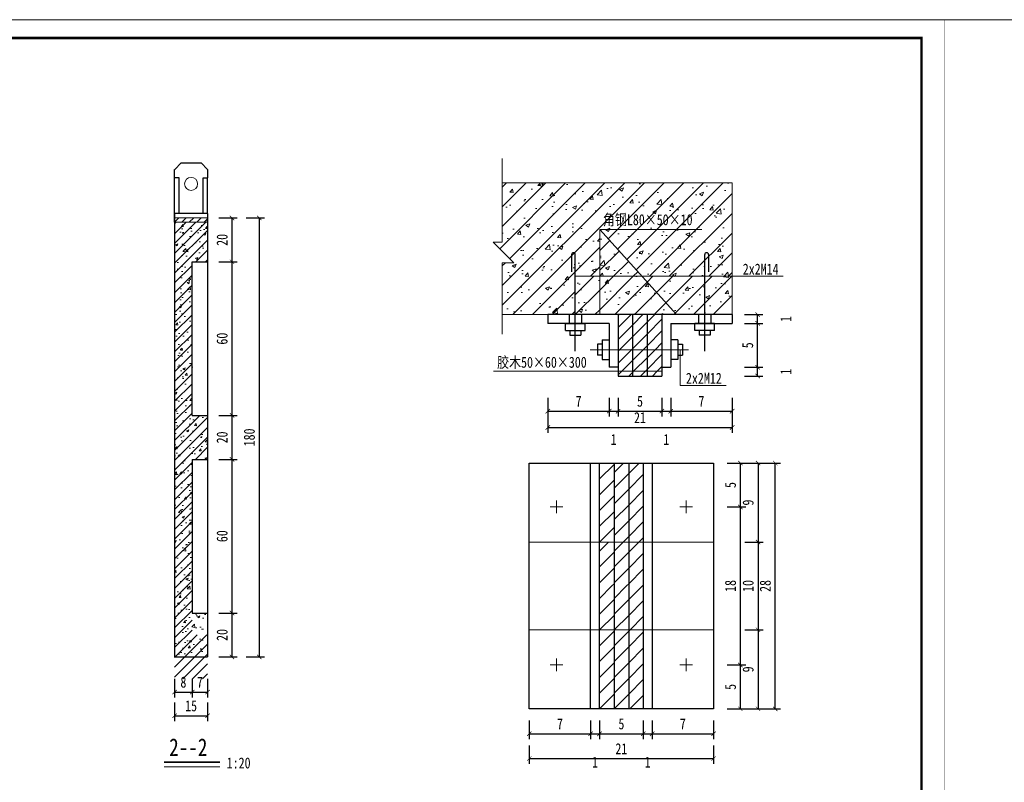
# Model space of a CAD drawing. Extents: x 36231 to 595326, y 3059 to 3871788.
# Tile 75 of 143: x 586472 to 586696, y 3864569 to 3864743. Entities that reach past the tile are written whole.
import ezdxf
from ezdxf.lldxf.tags import DXFTag

# ---------------------------------------------------------------- set-up
doc = ezdxf.new("R2010")
doc.units = 0
doc.header["$PDMODE"] = 32
doc.header["$PDSIZE"] = 0.2
doc.layers.get('0').update_dxf_attribs({"linetype": 'CONTINUOUS'})
doc.layers.get('Defpoints').update_dxf_attribs({"linetype": 'CONTINUOUS'})
for name, color, linetype, lineweight in [('0.13文字', 3, 'CONTINUOUS', 13), ('BIAOZHU', 8, 'CONTINUOUS', 13), ('图框１', 5, 'CONTINUOUS', 60), ('文字层', 7, 'CONTINUOUS', 15), ('标注线', 7, 'CONTINUOUS', 18), ('细实线', 3, 'CONTINUOUS', 20), ('轮廓线', 1, 'CONTINUOUS', 30), ('轮廓西线', 1, 'CONTINUOUS', 15)]:
    doc.layers.add(name, color=color, linetype=linetype, lineweight=lineweight)
doc.styles.add('-仿宋_GB2312', font='仿宋_GB2312_0.ttf')
doc.styles.add('HZTXT', font='仿宋_GB2312_0.ttf', dxfattribs={"width": 0.8, "height": 2.5})
tags = doc.linetypes.add('DASHDOT2', pattern=[0.5, 0.25, -0.125, 0, -0.125]).pattern_tags.tags
tags[10:11] = [DXFTag(74, 4), DXFTag(75, 0), DXFTag(340, '0'), DXFTag(46, 1.0), DXFTag(50, 0.0), DXFTag(44, 0.0), DXFTag(45, 0.0)]
tags[8:9] = [DXFTag(74, 4), DXFTag(75, 0), DXFTag(340, '0'), DXFTag(46, 1.0), DXFTag(50, 0.0), DXFTag(44, 0.0), DXFTag(45, 0.0)]
tags[6:7] = [DXFTag(74, 4), DXFTag(75, 0), DXFTag(340, '0'), DXFTag(46, 1.0), DXFTag(50, 0.0), DXFTag(44, 0.0), DXFTag(45, 0.0)]
tags[4:5] = [DXFTag(74, 4), DXFTag(75, 0), DXFTag(340, '0'), DXFTag(46, 1.0), DXFTag(50, 0.0), DXFTag(44, 0.0), DXFTag(45, 0.0)]
doc.dimstyles.new('工作室标准标注', dxfattribs={"dimtxt": 2.5, "dimasz": 1, "dimexe": 1.2, "dimexo": 1.5, "dimgap": 1, "dimtad": 1, "dimdec": 1, "dimzin": 0, "dimdsep": 46, "dimtxsty": 'HZTXT', "dimblk": 'ARCHTICK', "dimcen": 0.09, "dimadec": 0, "dimazin": 0, "dimtfac": 0.09, "dimtdec": 1, "dimtofl": 0, "dimtmove": 2, "dimatfit": 3, "dimldrblk": 'ARCHTICK', "dimfxl": 3, "dimfxlon": 1, "dimtolj": 1, "dimtzin": 0, "dimarcsym": 0})
pattern_1 = [(49.99999999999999, (586579.8033600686, 3864675.848671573), (9.1092334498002, -0.7969542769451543), [0.9525000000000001, -10.4775]), (355, (586579.8033600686, 3864675.848671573), (-1.76214129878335, 9.552832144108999), [0.762, -8.382]), (100.451, (586580.5624600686, 3864675.782259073), (7.347125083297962, 8.755834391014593), [0.8095000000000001, -8.9045]), (46.18420000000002, (586579.8033600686, 3864678.388671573), (13.5539520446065, -2.102116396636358), [1.428749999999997, -15.71624999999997]), (96.6356, (586580.9328550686, 3864678.213496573), (11.87021172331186, 12.37127779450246), [1.21425, -13.35675]), (351.1840000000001, (586579.8033600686, 3864678.388671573), (11.8702302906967, 12.37125589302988), [1.143, -12.573]), (21, (586581.0733600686, 3864677.753671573), (7.580743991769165, -5.113275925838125), [0.9525000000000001, -10.4775]), (326.0000000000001, (586581.0733600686, 3864677.753671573), (3.090101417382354, 9.209398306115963), [0.762, -8.382]), (71.4514, (586581.7050850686, 3864677.327566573), (10.67082453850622, 4.096142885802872), [0.8095000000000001, -8.9045]), (37.50000000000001, (586579.8033600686, 3864675.848671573), (0.1544301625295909, 4.227751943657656), [0, -8.2804, 0, -8.509, 0, -8.41375]), (7.499999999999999, (586579.8033600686, 3864675.848671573), (3.340983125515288, 5.009028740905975), [0, -4.8514, 0, -8.0899, 0, -3.20675]), (327.5, (586576.9712600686, 3864675.848671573), (6.77952975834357, -0.2864371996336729), [0, -3.175, 0, -9.906, 0, -13.1445]), (317.5, (586575.7012600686, 3864675.848671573), (7.406459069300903, 1.271324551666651), [0, -4.1275, 0, -6.578600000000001, 0, -9.3345])]
pattern_2 = [(45, (586598.5428585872, 3864675.848671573), (-2.245064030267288, 2.245064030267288), [])]
pattern_3 = [(45, (586607.3794117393, 3864586.019872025), (-1.79605122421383, 1.796051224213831), [])]
pattern_4 = [(45, (586604.046078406, 3864586.019872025), (-1.79605122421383, 1.796051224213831), [])]
pattern_5 = [(45, (586599.9428585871, 3864661.848671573), (-1.347038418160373, 1.347038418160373), [])]

# ---------------------------------------------------------------- blocks, each defined once
blk = doc.blocks.new('_ARCHTICK')
at = {"color": 0, "linetype": 'ByBlock', "const_width": 0.15}
blk.add_lwpolyline([(-0.5, -0.5), (0.5, 0.5)], dxfattribs=at)
blk = doc.blocks.new('*D1665')
at = {"layer": 'Defpoints', "color": 0, "lineweight": 13}
for p in [(586514.7530126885, 3864697.860809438), (586514.7530126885, 3864597.860809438), (586526.5346919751, 3864597.860809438)]:
    blk.add_point(p, dxfattribs=at)
at = {"layer": '细实线', "color": 0, "lineweight": -2}
for p, q in [((586523.5346919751, 3864697.860809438), (586527.734691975, 3864697.860809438)), ((586526.5346919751, 3864697.860809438), (586526.5346919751, 3864597.860809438)), ((586523.5346919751, 3864597.860809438), (586527.734691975, 3864597.860809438))]:
    blk.add_line(p, q, dxfattribs=at)
for p, rotation in [((586526.5346919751, 3864697.860809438), 90), ((586526.5346919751, 3864597.860809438), 270)]:
    blk.add_blockref('_ARCHTICK', p, dxfattribs=dict(at, rotation=rotation))
at = {"layer": '细实线', "color": 0, "lineweight": 9, "insert": (586524.2846919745, 3864647.860809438), "char_height": 2.5, "attachment_point": 5, "rotation": 90, "style": 'HZTXT'}
blk.add_mtext('\\A1;180', dxfattribs=at)
blk = doc.blocks.new('*D1670')
at = {"layer": 'Defpoints', "color": 0, "lineweight": 13}
for p in [(586606.2928585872, 3864665.848671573), (586608.2928585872, 3864663.848671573), (586608.2928585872, 3864653.847353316)]:
    blk.add_point(p, dxfattribs=at)
at = {"layer": '细实线', "color": 0, "lineweight": -2}
for p, q in [((586606.2928585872, 3864656.847353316), (586606.2928585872, 3864652.647353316)), ((586608.2928585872, 3864656.847353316), (586608.2928585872, 3864652.647353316)), ((586606.2928585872, 3864653.847353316), (586608.2928585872, 3864653.847353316))]:
    blk.add_line(p, q, dxfattribs=at)
at = {"layer": '细实线', "color": 0, "lineweight": -2, "rotation": 180}
blk.add_blockref('_ARCHTICK', (586606.2928585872, 3864653.847353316), dxfattribs=at)
at = {"layer": '细实线', "color": 0, "lineweight": -2}
blk.add_blockref('_ARCHTICK', (586608.2928585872, 3864653.847353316), dxfattribs=at)
at = {"layer": '细实线', "color": 0, "lineweight": 9, "insert": (586607.2928585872, 3864647.397353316), "char_height": 2.5, "attachment_point": 5, "style": 'HZTXT'}
blk.add_mtext('\\A1;1', dxfattribs=at)
blk = doc.blocks.new('*D1672')
at = {"layer": 'Defpoints', "color": 0, "lineweight": 13}
for p in [(586620.2928585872, 3864665.848671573), (586618.2928585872, 3864663.848671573), (586620.2928585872, 3864653.847353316)]:
    blk.add_point(p, dxfattribs=at)
at = {"layer": '细实线', "color": 0, "lineweight": -2}
for p, q in [((586618.2928585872, 3864656.847353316), (586618.2928585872, 3864652.647353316)), ((586620.2928585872, 3864656.847353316), (586620.2928585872, 3864652.647353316)), ((586618.2928585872, 3864653.847353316), (586620.2928585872, 3864653.847353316))]:
    blk.add_line(p, q, dxfattribs=at)
at = {"layer": '细实线', "color": 0, "lineweight": -2, "rotation": 180}
blk.add_blockref('_ARCHTICK', (586618.2928585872, 3864653.847353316), dxfattribs=at)
at = {"layer": '细实线', "color": 0, "lineweight": -2}
blk.add_blockref('_ARCHTICK', (586620.2928585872, 3864653.847353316), dxfattribs=at)
at = {"layer": '细实线', "color": 0, "lineweight": 9, "insert": (586619.2928585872, 3864647.397353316), "char_height": 2.5, "attachment_point": 5, "style": 'HZTXT'}
blk.add_mtext('\\A1;1', dxfattribs=at)
blk = doc.blocks.new('*D1674')
at = {"layer": 'Defpoints', "color": 0, "lineweight": 13}
for p in [(586618.2928585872, 3864663.848671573), (586640.0838963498, 3864663.848671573), (586618.2928585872, 3864661.848671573)]:
    blk.add_point(p, dxfattribs=at)
at = {"layer": '细实线', "color": 0, "lineweight": -2}
for p, q in [((586637.0838963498, 3864663.848671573), (586641.2838963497, 3864663.848671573)), ((586640.0838963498, 3864661.848671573), (586640.0838963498, 3864663.848671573)), ((586637.0838963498, 3864661.848671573), (586641.2838963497, 3864661.848671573))]:
    blk.add_line(p, q, dxfattribs=at)
for p, rotation in [((586640.0838963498, 3864663.848671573), 90), ((586640.0838963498, 3864661.848671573), 270)]:
    blk.add_blockref('_ARCHTICK', p, dxfattribs=dict(at, rotation=rotation))
at = {"layer": '细实线', "color": 0, "lineweight": 9, "insert": (586646.5338963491, 3864662.848671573), "char_height": 2.5, "attachment_point": 5, "rotation": 90, "style": 'HZTXT'}
blk.add_mtext('\\A1;1', dxfattribs=at)
blk = doc.blocks.new('*D1676')
at = {"layer": 'Defpoints', "color": 0, "lineweight": 13}
for p in [(586634.2928585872, 3864675.848671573), (586640.0838963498, 3864675.848671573), (586620.2928585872, 3864673.848671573)]:
    blk.add_point(p, dxfattribs=at)
at = {"layer": '细实线', "color": 0, "lineweight": -2}
for p, q in [((586637.0838963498, 3864675.848671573), (586641.2838963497, 3864675.848671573)), ((586640.0838963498, 3864673.848671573), (586640.0838963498, 3864675.848671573)), ((586637.0838963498, 3864673.848671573), (586641.2838963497, 3864673.848671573))]:
    blk.add_line(p, q, dxfattribs=at)
for p, rotation in [((586640.0838963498, 3864675.848671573), 90), ((586640.0838963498, 3864673.848671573), 270)]:
    blk.add_blockref('_ARCHTICK', p, dxfattribs=dict(at, rotation=rotation))
at = {"layer": '细实线', "color": 0, "lineweight": 9, "insert": (586646.5338963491, 3864674.848671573), "char_height": 2.5, "attachment_point": 5, "rotation": 90, "style": 'HZTXT'}
blk.add_mtext('\\A1;1', dxfattribs=at)
blk = doc.blocks.new('*D1713')
at = {"layer": 'Defpoints', "color": 0, "lineweight": 13}
for p in [(586602.046078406, 3864586.019872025), (586604.046078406, 3864586.019872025), (586604.046078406, 3864580.348850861)]:
    blk.add_point(p, dxfattribs=at)
at = {"layer": '细实线', "color": 0, "lineweight": -2}
for p, q in [((586602.046078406, 3864583.348850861), (586602.046078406, 3864579.148850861)), ((586604.046078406, 3864583.348850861), (586604.046078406, 3864579.148850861)), ((586602.046078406, 3864580.348850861), (586604.046078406, 3864580.348850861))]:
    blk.add_line(p, q, dxfattribs=at)
at = {"layer": '细实线', "color": 0, "lineweight": -2, "rotation": 180}
blk.add_blockref('_ARCHTICK', (586602.046078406, 3864580.348850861), dxfattribs=at)
at = {"layer": '细实线', "color": 0, "lineweight": -2}
blk.add_blockref('_ARCHTICK', (586604.046078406, 3864580.348850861), dxfattribs=at)
at = {"layer": '细实线', "color": 0, "lineweight": 9, "insert": (586603.046078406, 3864573.898850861), "char_height": 2.5, "attachment_point": 5, "style": 'HZTXT'}
blk.add_mtext('\\A1;1', dxfattribs=at)
blk = doc.blocks.new('*D1715')
at = {"layer": 'Defpoints', "color": 0, "lineweight": 13}
for p in [(586614.046078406, 3864586.019872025), (586616.046078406, 3864586.019872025), (586616.046078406, 3864580.348850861)]:
    blk.add_point(p, dxfattribs=at)
at = {"layer": '细实线', "color": 0, "lineweight": -2}
for p, q in [((586614.046078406, 3864583.348850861), (586614.046078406, 3864579.148850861)), ((586616.046078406, 3864583.348850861), (586616.046078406, 3864579.148850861)), ((586614.046078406, 3864580.348850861), (586616.046078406, 3864580.348850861))]:
    blk.add_line(p, q, dxfattribs=at)
at = {"layer": '细实线', "color": 0, "lineweight": -2, "rotation": 180}
blk.add_blockref('_ARCHTICK', (586614.046078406, 3864580.348850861), dxfattribs=at)
at = {"layer": '细实线', "color": 0, "lineweight": -2}
blk.add_blockref('_ARCHTICK', (586616.046078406, 3864580.348850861), dxfattribs=at)
at = {"layer": '细实线', "color": 0, "lineweight": 9, "insert": (586615.046078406, 3864573.898850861), "char_height": 2.5, "attachment_point": 5, "style": 'HZTXT'}
blk.add_mtext('\\A1;1', dxfattribs=at)
blk = doc.blocks.new('*D1720')
at = {"layer": 'Defpoints', "color": 0, "lineweight": 13}
for p in [(586630.046078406, 3864642.019872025), (586630.046078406, 3864624.019872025), (586640.1822641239, 3864624.019872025)]:
    blk.add_point(p, dxfattribs=at)
at = {"layer": '细实线', "color": 0, "lineweight": -2}
for p, q in [((586637.1822641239, 3864642.019872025), (586641.3822641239, 3864642.019872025)), ((586640.1822641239, 3864642.019872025), (586640.1822641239, 3864624.019872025)), ((586637.1822641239, 3864624.019872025), (586641.3822641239, 3864624.019872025))]:
    blk.add_line(p, q, dxfattribs=at)
for p, rotation in [((586640.1822641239, 3864642.019872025), 90), ((586640.1822641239, 3864624.019872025), 270)]:
    blk.add_blockref('_ARCHTICK', p, dxfattribs=dict(at, rotation=rotation))
at = {"layer": '细实线', "color": 0, "lineweight": 9, "insert": (586637.9322641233, 3864633.019872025), "char_height": 2.5, "attachment_point": 5, "rotation": 90, "style": 'HZTXT'}
blk.add_mtext('\\A1;9', dxfattribs=at)
blk = doc.blocks.new('*D1721')
at = {"layer": 'Defpoints', "color": 0, "lineweight": 13}
for p in [(586630.046078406, 3864624.019872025), (586630.046078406, 3864604.019872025), (586640.1822641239, 3864604.019872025)]:
    blk.add_point(p, dxfattribs=at)
at = {"layer": '细实线', "color": 0, "lineweight": -2}
for p, q in [((586637.1822641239, 3864624.019872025), (586641.3822641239, 3864624.019872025)), ((586640.1822641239, 3864624.019872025), (586640.1822641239, 3864604.019872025)), ((586637.1822641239, 3864604.019872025), (586641.3822641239, 3864604.019872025))]:
    blk.add_line(p, q, dxfattribs=at)
for p, rotation in [((586640.1822641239, 3864624.019872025), 90), ((586640.1822641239, 3864604.019872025), 270)]:
    blk.add_blockref('_ARCHTICK', p, dxfattribs=dict(at, rotation=rotation))
at = {"layer": '细实线', "color": 0, "lineweight": 9, "insert": (586637.9322641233, 3864614.019872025), "char_height": 2.5, "attachment_point": 5, "rotation": 90, "style": 'HZTXT'}
blk.add_mtext('\\A1;10', dxfattribs=at)
blk = doc.blocks.new('*D1722')
at = {"layer": 'Defpoints', "color": 0, "lineweight": 13}
for p in [(586630.046078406, 3864604.019872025), (586630.046078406, 3864586.019872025), (586640.1822641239, 3864586.019872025)]:
    blk.add_point(p, dxfattribs=at)
at = {"layer": '细实线', "color": 0, "lineweight": -2}
for p, q in [((586637.1822641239, 3864604.019872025), (586641.3822641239, 3864604.019872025)), ((586640.1822641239, 3864604.019872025), (586640.1822641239, 3864586.019872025)), ((586637.1822641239, 3864586.019872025), (586641.3822641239, 3864586.019872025))]:
    blk.add_line(p, q, dxfattribs=at)
for p, rotation in [((586640.1822641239, 3864604.019872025), 90), ((586640.1822641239, 3864586.019872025), 270)]:
    blk.add_blockref('_ARCHTICK', p, dxfattribs=dict(at, rotation=rotation))
at = {"layer": '细实线', "color": 0, "lineweight": 9, "insert": (586637.9322641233, 3864595.019872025), "char_height": 2.5, "attachment_point": 5, "rotation": 90, "style": 'HZTXT'}
blk.add_mtext('\\A1;9', dxfattribs=at)
blk = doc.blocks.new('eesz')
at = {"layer": '图框１', "color": 7, "const_width": 0.46666665}
blk.add_lwpolyline([(25244.47424427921, -497.5989567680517), (25244.47424427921, -1980.561866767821), (27344.47416927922, -1980.561866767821), (27344.47416927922, -497.5989567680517)], close=True, dxfattribs=at)
blk.add_lwpolyline([(25244.47424427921, -497.5989567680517), (25244.47424427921, -1980.561866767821), (27344.47416927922, -1980.561866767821), (27344.47416927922, -497.5989567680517)], close=True, dxfattribs=at)
at = {"layer": '图框１', "color": 5, "const_width": 0.46666665}
blk.add_lwpolyline([(25244.47424427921, -497.5989567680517), (25244.47424427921, -1980.561866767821), (27344.47416927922, -1980.561866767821), (27344.47416927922, -497.5989567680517)], close=True, dxfattribs=at)
at = {"layer": '图框１', "color": 7}
blk.add_lwpolyline([(25322.25201927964, -518.3396967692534, 3.111110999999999, 3.111110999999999, 0), (27318.54824427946, -518.3396967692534, 2.592592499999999, 2.592592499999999, 0), (27318.54824427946, -1954.635941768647, 2.592592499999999, 2.592592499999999, 0), (25322.25201927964, -1954.635941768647, 2.592592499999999, 2.592592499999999, 0)], format="xyseb", close=True, dxfattribs=at)
blk.add_lwpolyline([(25322.25201927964, -518.3396967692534, 3.111110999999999, 3.111110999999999, 0), (27318.54824427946, -518.3396967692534, 2.592592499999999, 2.592592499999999, 0), (27318.54824427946, -1954.635941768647, 2.592592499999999, 2.592592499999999, 0), (25322.25201927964, -1954.635941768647, 2.592592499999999, 2.592592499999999, 0)], format="xyseb", close=True, dxfattribs=at)
at = {"layer": '图框１', "color": 5}
blk.add_lwpolyline([(25322.25201927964, -518.3396967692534, 3.111110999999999, 3.111110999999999, 0), (27318.54824427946, -518.3396967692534, 2.592592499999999, 2.592592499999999, 0), (27318.54824427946, -1954.635941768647, 2.592592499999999, 2.592592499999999, 0), (25322.25201927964, -1954.635941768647, 2.592592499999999, 2.592592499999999, 0)], format="xyseb", close=True, dxfattribs=at)

msp = doc.modelspace()

# ---------------------------------------------------------------- hatches: boundary and pattern name
at = {"layer": 'BIAOZHU'}
h = msp.add_hatch(dxfattribs=at)
h.set_pattern_fill('AR-CONC', color=256, scale=0.05, style=0)
h.set_pattern_definition(pattern_1)
h.paths.add_polyline_path([(586634.2928585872, 3864684.572030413), (586634.2928585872, 3864705.848671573), (586581.9178784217, 3864705.848671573), (586581.9178784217, 3864692.331549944), (586579.8033600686, 3864692.331549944), (586584.570886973, 3864687.664438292), (586581.9178784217, 3864687.664438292), (586581.9178784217, 3864675.848671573), (586598.5428585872, 3864675.848671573), (586598.5428585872, 3864684.572030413), (586604.137503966, 3864684.572030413), (586604.137503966, 3864695.189757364), (586613.7225587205, 3864684.572030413)])
h.paths.add_polyline_path([(586613.7225587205, 3864684.572030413), (586621.5974901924, 3864675.848671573), (586628.0428585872, 3864675.848671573), (586628.0428585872, 3864684.572030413)], flags=17)
h.paths.add_polyline_path([(586604.0174442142, 3864694.956422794), (586626.4228496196, 3864694.956422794), (586626.4228496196, 3864699.90236874), (586604.0174442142, 3864699.90236874)], flags=24)
h = msp.add_hatch(dxfattribs=at)
h.set_pattern_fill('ANSI31', color=256, style=0)
h.set_pattern_definition([(45, (586579.8033600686, 3864675.848671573), (-2.245064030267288, 2.245064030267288), [])])
h.paths.add_polyline_path([(586581.9178784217, 3864705.848671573), (586581.9178784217, 3864692.331549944), (586579.8033600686, 3864692.331549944), (586584.570886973, 3864687.664438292), (586581.9178784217, 3864687.664438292), (586581.9178784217, 3864675.848671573), (586598.5428585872, 3864675.848671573), (586598.5428585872, 3864684.572030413), (586604.137503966, 3864684.572030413), (586604.137503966, 3864695.189757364), (586613.7225587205, 3864684.572030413), (586634.2928585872, 3864684.572030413), (586634.2928585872, 3864705.848671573)])
h.paths.add_polyline_path([(586604.0174442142, 3864694.956422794), (586626.4228496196, 3864694.956422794), (586626.4228496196, 3864699.90236874), (586604.0174442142, 3864699.90236874)], flags=24)
h = msp.add_hatch(dxfattribs=at)
h.set_pattern_fill('AR-CONC', color=256, scale=0.03, style=0)
h.set_pattern_definition([(49.99999999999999, (587244.7265311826, 3866740.61373359), (5.46554006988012, -0.4781725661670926), [0.5715, -6.2865]), (355, (587244.7265311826, 3866740.61373359), (-1.05728477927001, 5.731699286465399), [0.4572, -5.029199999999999]), (100.451, (587245.1819911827, 3866740.57388609), (4.408275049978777, 5.253500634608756), [0.4857, -5.3427]), (46.18420000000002, (587244.7265311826, 3866742.13773359), (8.132371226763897, -1.261269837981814), [0.8572499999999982, -9.42974999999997]), (96.6356, (587245.4042281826, 3866742.03262859), (7.122127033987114, 7.422766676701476), [0.72855, -8.01405]), (351.1840000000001, (587244.7265311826, 3866742.13773359), (7.122138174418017, 7.42275353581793), [0.6858, -7.5438]), (21, (587245.4885311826, 3866741.75673359), (4.548446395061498, -3.067965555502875), [0.5715, -6.2865]), (326.0000000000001, (587245.4885311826, 3866741.75673359), (1.854060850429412, 5.525638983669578), [0.4572, -5.029199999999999]), (71.4514, (587245.8675661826, 3866741.50107059), (6.402494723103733, 2.457685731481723), [0.4857, -5.3427]), (37.50000000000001, (587244.7265311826, 3866740.61373359), (0.0926580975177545, 2.536651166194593), [0, -4.96824, 0, -5.1054, 0, -5.04825]), (7.499999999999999, (587244.7265311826, 3866740.61373359), (2.004589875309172, 3.005417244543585), [0, -2.910839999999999, 0, -4.85394, 0, -1.92405]), (327.5, (587243.0272711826, 3866740.61373359), (4.067717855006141, -0.1718623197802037), [0, -1.905, 0, -5.9436, 0, -7.886699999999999]), (317.5, (587242.2652711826, 3866740.61373359), (4.443875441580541, 0.7627947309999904), [0, -2.4765, 0, -3.94716, 0, -5.6007])])
h.paths.add_polyline_path([(586511.2530126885, 3864652.860809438), (586511.2530126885, 3864687.860809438), (586514.7530126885, 3864687.860809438), (586514.7530126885, 3864696.860809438), (586507.2530126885, 3864696.860809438), (586507.2530126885, 3864597.860809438), (586514.7530126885, 3864597.860809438), (586514.7530126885, 3864607.860809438), (586511.2530126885, 3864607.860809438), (586511.2530126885, 3864642.860809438), (586514.7530126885, 3864642.860809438), (586514.7530126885, 3864652.860809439)])
h = msp.add_hatch(dxfattribs=at)
h.set_pattern_fill('ANSI31', color=256, style=0)
h.set_pattern_definition(pattern_2)
h.paths.add_polyline_path([(586613.7225587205, 3864684.572030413), (586604.137503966, 3864695.189757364), (586604.137503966, 3864684.572030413)])
h = msp.add_hatch(dxfattribs=at)
h.set_pattern_fill('AR-CONC', color=256, scale=0.05, style=0)
h.set_pattern_definition([(49.99999999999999, (586604.137503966, 3864684.572030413), (9.1092334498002, -0.7969542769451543), [0.9525000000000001, -10.4775]), (355, (586604.137503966, 3864684.572030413), (-1.76214129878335, 9.552832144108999), [0.762, -8.382]), (100.451, (586604.8966039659, 3864684.505617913), (7.347125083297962, 8.755834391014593), [0.8095000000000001, -8.9045]), (46.18420000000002, (586604.137503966, 3864687.112030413), (13.5539520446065, -2.102116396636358), [1.428749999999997, -15.71624999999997]), (96.6356, (586605.266998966, 3864686.936855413), (11.87021172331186, 12.37127779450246), [1.21425, -13.35675]), (351.1840000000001, (586604.137503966, 3864687.112030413), (11.8702302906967, 12.37125589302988), [1.143, -12.573]), (21, (586605.4075039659, 3864686.477030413), (7.580743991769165, -5.113275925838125), [0.9525000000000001, -10.4775]), (326.0000000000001, (586605.4075039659, 3864686.477030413), (3.090101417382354, 9.209398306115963), [0.762, -8.382]), (71.4514, (586606.039228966, 3864686.050925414), (10.67082453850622, 4.096142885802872), [0.8095000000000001, -8.9045]), (37.50000000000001, (586604.137503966, 3864684.572030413), (0.1544301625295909, 4.227751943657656), [0, -8.2804, 0, -8.509, 0, -8.41375]), (7.499999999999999, (586604.137503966, 3864684.572030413), (3.340983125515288, 5.009028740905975), [0, -4.8514, 0, -8.0899, 0, -3.20675]), (327.5, (586601.305403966, 3864684.572030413), (6.77952975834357, -0.2864371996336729), [0, -3.175, 0, -9.906, 0, -13.1445]), (317.5, (586600.035403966, 3864684.572030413), (7.406459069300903, 1.271324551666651), [0, -4.1275, 0, -6.578600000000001, 0, -9.3345])])
h.paths.add_polyline_path([(586604.137503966, 3864684.572030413), (586613.7225587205, 3864684.572030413), (586604.137503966, 3864695.189757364)])
h = msp.add_hatch(dxfattribs=at)
h.set_pattern_fill('AR-CONC', color=256, scale=0.05, style=0)
h.set_pattern_definition(pattern_1)
h.paths.add_polyline_path([(586604.137503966, 3864684.572030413), (586598.5428585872, 3864684.572030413), (586598.5428585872, 3864675.848671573), (586604.137503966, 3864675.848671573)])
h = msp.add_hatch(dxfattribs=at)
h.set_pattern_fill('ANSI31', color=256, style=0)
h.set_pattern_definition(pattern_2)
h.paths.add_polyline_path([(586598.5428585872, 3864684.572030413), (586598.5428585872, 3864675.848671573), (586604.137503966, 3864675.848671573), (586604.137503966, 3864684.572030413)])
h = msp.add_hatch(dxfattribs=at)
h.set_pattern_fill('AR-CONC', color=256, scale=0.05, style=0)
h.set_pattern_definition(pattern_1)
h.paths.add_polyline_path([(586613.7225587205, 3864684.572030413), (586621.5974901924, 3864675.848671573), (586628.0428585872, 3864675.848671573), (586628.0428585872, 3864684.572030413)], flags=17)
h.paths.add_polyline_path([(586604.137503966, 3864684.572030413), (586604.137503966, 3864675.848671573), (586621.5974901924, 3864675.848671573), (586613.7225587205, 3864684.572030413)], flags=17)
h = msp.add_hatch(dxfattribs=at)
h.set_pattern_fill('ANSI31', color=256, style=0)
h.set_pattern_definition(pattern_2)
h.paths.add_polyline_path([(586604.137503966, 3864684.572030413), (586604.137503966, 3864675.848671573), (586621.5974901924, 3864675.848671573), (586613.7225587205, 3864684.572030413)])
h = msp.add_hatch(dxfattribs=at)
h.set_pattern_fill('AR-CONC', color=256, scale=0.05, style=0)
h.set_pattern_definition(pattern_1)
h.paths.add_polyline_path([(586613.7225587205, 3864684.572030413), (586621.5974901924, 3864675.848671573), (586628.0428585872, 3864675.848671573), (586628.0428585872, 3864684.572030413)], flags=17)
h.paths.add_polyline_path([(586634.2928585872, 3864684.572030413), (586628.0428585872, 3864684.572030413), (586628.0428585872, 3864675.848671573), (586634.2928585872, 3864675.848671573)], flags=17)
h = msp.add_hatch(dxfattribs=at)
h.set_pattern_fill('ANSI31', color=256, style=0)
h.set_pattern_definition(pattern_2)
h.paths.add_polyline_path([(586621.5974901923, 3864675.848671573), (586628.0428585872, 3864675.848671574), (586628.0428585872, 3864684.572030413), (586613.7225587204, 3864684.572030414)])
h = msp.add_hatch(dxfattribs=at)
h.set_pattern_fill('ANSI31', color=256, style=0)
h.set_pattern_definition(pattern_2)
h.paths.add_polyline_path([(586628.0428585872, 3864675.848671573), (586634.2928585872, 3864675.848671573), (586634.2928585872, 3864684.572030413), (586628.0428585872, 3864684.572030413)])
h = msp.add_hatch(dxfattribs=at)
h.set_pattern_fill('ANSI31', color=256, scale=0.6, style=0)
h.set_pattern_definition(pattern_5)
h.paths.add_polyline_path([(586608.2928585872, 3864667.848671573), (586611.6261919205, 3864667.848671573), (586611.6261919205, 3864675.848671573), (586608.2928585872, 3864675.848671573)])
h = msp.add_hatch(dxfattribs=at)
h.set_pattern_fill('ANSI31', color=256, scale=0.6, style=0)
h.set_pattern_definition(pattern_5)
h.paths.add_polyline_path([(586614.9595252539, 3864675.848671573), (586611.6261919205, 3864675.848671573), (586611.6261919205, 3864667.848671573), (586614.9595252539, 3864667.848671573)])
h = msp.add_hatch(dxfattribs=at)
h.set_pattern_fill('ANSI31', color=256, scale=0.6, style=0)
h.set_pattern_definition(pattern_5)
h.paths.add_polyline_path([(586614.9595252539, 3864667.848671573), (586618.2928585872, 3864667.848671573), (586618.2928585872, 3864675.848671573), (586614.9595252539, 3864675.848671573)])
h = msp.add_hatch(dxfattribs=at)
h.set_pattern_fill('ANSI31', color=256, scale=0.6, style=0)
h.set_pattern_definition(pattern_5)
h.paths.add_polyline_path([(586608.2928585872, 3864662.972151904), (586611.6261919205, 3864662.972151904), (586611.6261919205, 3864667.848671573), (586608.2928585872, 3864667.848671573)])
h = msp.add_hatch(dxfattribs=at)
h.set_pattern_fill('ANSI31', color=256, scale=0.6, style=0)
h.set_pattern_definition(pattern_5)
h.paths.add_polyline_path([(586611.6261919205, 3864662.972151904), (586614.9595252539, 3864662.972151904), (586614.9595252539, 3864667.848671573), (586611.6261919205, 3864667.848671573)])
h = msp.add_hatch(dxfattribs=at)
h.set_pattern_fill('ANSI31', color=256, scale=0.6, style=0)
h.set_pattern_definition(pattern_5)
h.paths.add_polyline_path([(586614.9595252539, 3864662.972151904), (586618.2928585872, 3864662.972151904), (586618.2928585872, 3864667.848671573), (586614.9595252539, 3864667.848671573)])
h = msp.add_hatch(dxfattribs=at)
h.set_pattern_fill('ANSI31', color=256, scale=0.6, style=0)
h.set_pattern_definition(pattern_5)
h.paths.add_polyline_path([(586608.2928585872, 3864662.972151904), (586608.2928585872, 3864661.848671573), (586611.6261919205, 3864661.848671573), (586611.6261919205, 3864662.972151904)])
h = msp.add_hatch(dxfattribs=at)
h.set_pattern_fill('ANSI31', color=256, scale=0.6, style=0)
h.set_pattern_definition(pattern_5)
h.paths.add_polyline_path([(586611.6261919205, 3864662.972151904), (586611.6261919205, 3864661.848671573), (586614.9595252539, 3864661.848671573), (586614.9595252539, 3864662.972151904)])
h = msp.add_hatch(dxfattribs=at)
h.set_pattern_fill('ANSI31', color=256, scale=0.6, style=0)
h.set_pattern_definition(pattern_5)
h.paths.add_polyline_path([(586618.2928585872, 3864661.848671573), (586618.2928585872, 3864662.972151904), (586614.9595252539, 3864662.972151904), (586614.9595252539, 3864661.848671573)])
at = {"layer": '细实线', "lineweight": 13}
h = msp.add_hatch(dxfattribs=at)
h.set_pattern_fill('ANSI31', color=8, scale=0.5, style=0)
h.set_pattern_definition([(45, (587244.7265311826, 3866740.61373359), (-1.122532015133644, 1.122532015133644), [])])
h.paths.add_polyline_path([(586514.7530126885, 3864652.860809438), (586511.2530126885, 3864652.860809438), (586511.2530126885, 3864687.860809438), (586514.7530126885, 3864687.860809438), (586514.7530126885, 3864696.860809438), (586507.2530126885, 3864696.860809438), (586507.2530126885, 3864592.860809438), (586514.7530126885, 3864592.860809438), (586514.7530126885, 3864602.860809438), (586511.2530126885, 3864602.860809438), (586511.2530126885, 3864642.860809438), (586514.7530126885, 3864642.860809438)])
at = {"layer": '细实线', "lineweight": 15}
h = msp.add_hatch(dxfattribs=at)
h.set_pattern_fill('ANSI31', color=8, scale=0.8, style=0)
h.set_pattern_definition([(45, (586604.046078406, 3864624.019872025), (-1.79605122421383, 1.796051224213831), [])])
h.paths.add_polyline_path([(586607.3794117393, 3864642.019872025), (586604.046078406, 3864642.019872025), (586604.046078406, 3864624.019872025), (586607.3794117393, 3864624.019872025)])
h = msp.add_hatch(dxfattribs=at)
h.set_pattern_fill('ANSI31', color=8, scale=0.8, style=0)
h.set_pattern_definition(pattern_3)
h.paths.add_polyline_path([(586610.7127450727, 3864642.019872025), (586607.3794117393, 3864642.019872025), (586607.3794117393, 3864624.019872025), (586610.7127450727, 3864624.019872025)])
h = msp.add_hatch(dxfattribs=at)
h.set_pattern_fill('ANSI31', color=8, scale=0.8, style=0)
h.set_pattern_definition(pattern_3)
h.paths.add_polyline_path([(586610.7127450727, 3864624.019872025), (586614.046078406, 3864624.019872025), (586614.046078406, 3864642.019872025), (586610.7127450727, 3864642.019872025)])
h = msp.add_hatch(dxfattribs=at)
h.set_pattern_fill('ANSI31', color=8, scale=0.8, style=0)
h.set_pattern_definition(pattern_4)
h.paths.add_polyline_path([(586607.3794117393, 3864624.019872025), (586604.046078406, 3864624.019872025), (586604.046078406, 3864614.019872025), (586607.3794117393, 3864614.019872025)])
h = msp.add_hatch(dxfattribs=at)
h.set_pattern_fill('ANSI31', color=8, scale=0.8, style=0)
h.set_pattern_definition(pattern_3)
h.paths.add_polyline_path([(586610.7127450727, 3864624.019872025), (586607.3794117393, 3864624.019872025), (586607.3794117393, 3864614.019872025), (586610.7127450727, 3864614.019872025)])
h = msp.add_hatch(dxfattribs=at)
h.set_pattern_fill('ANSI31', color=8, scale=0.8, style=0)
h.set_pattern_definition(pattern_3)
h.paths.add_polyline_path([(586614.046078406, 3864624.019872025), (586610.7127450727, 3864624.019872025), (586610.7127450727, 3864614.019872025), (586614.046078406, 3864614.019872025)])
h = msp.add_hatch(dxfattribs=at)
h.set_pattern_fill('ANSI31', color=8, scale=0.8, style=0)
h.set_pattern_definition(pattern_4)
h.paths.add_polyline_path([(586607.3794117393, 3864614.019872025), (586604.046078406, 3864614.019872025), (586604.046078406, 3864604.019872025), (586607.3794117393, 3864604.019872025)])
h = msp.add_hatch(dxfattribs=at)
h.set_pattern_fill('ANSI31', color=8, scale=0.8, style=0)
h.set_pattern_definition(pattern_3)
h.paths.add_polyline_path([(586610.7127450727, 3864614.019872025), (586607.3794117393, 3864614.019872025), (586607.3794117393, 3864604.019872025), (586610.7127450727, 3864604.019872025)])
h = msp.add_hatch(dxfattribs=at)
h.set_pattern_fill('ANSI31', color=8, scale=0.8, style=0)
h.set_pattern_definition(pattern_3)
h.paths.add_polyline_path([(586614.046078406, 3864614.019872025), (586610.7127450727, 3864614.019872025), (586610.7127450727, 3864604.019872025), (586614.046078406, 3864604.019872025)])
h = msp.add_hatch(dxfattribs=at)
h.set_pattern_fill('ANSI31', color=8, scale=0.8, style=0)
h.set_pattern_definition(pattern_4)
h.paths.add_polyline_path([(586604.046078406, 3864586.019872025), (586607.3794117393, 3864586.019872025), (586607.3794117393, 3864604.019872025), (586604.046078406, 3864604.019872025)])
h = msp.add_hatch(dxfattribs=at)
h.set_pattern_fill('ANSI31', color=8, scale=0.8, style=0)
h.set_pattern_definition(pattern_3)
h.paths.add_polyline_path([(586610.7127450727, 3864604.019872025), (586607.3794117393, 3864604.019872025), (586607.3794117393, 3864586.019872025), (586610.7127450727, 3864586.019872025)])
h = msp.add_hatch(dxfattribs=at)
h.set_pattern_fill('ANSI31', color=8, scale=0.8, style=0)
h.set_pattern_definition(pattern_3)
h.paths.add_polyline_path([(586610.7127450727, 3864586.019872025), (586614.046078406, 3864586.019872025), (586614.046078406, 3864604.019872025), (586610.7127450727, 3864604.019872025)])
at = {"layer": '轮廓西线', "lineweight": 20}
h = msp.add_hatch(dxfattribs=at)
h.set_pattern_fill('ANSI31', scale=0.375, style=0)
h.set_pattern_definition([(45, (584762.9110596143, 3862417.090362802), (-0.8418990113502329, 0.8418990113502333), [])])
h.paths.add_polyline_path([(586514.7530126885, 3864696.860809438), (586514.7530126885, 3864697.860809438), (586507.2530126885, 3864697.860809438), (586507.2530126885, 3864696.860809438)])

# ---------------------------------------------------------------- linework, layer by layer
at = {"layer": '0.13文字', "lineweight": 13}
msp.add_line((590756.6746656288, 3864742.976876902), (583564.2750096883, 3864742.976876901), dxfattribs=at)
at = {"layer": '标注线', "color": 7}
msp.add_line((586504.8553165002, 3864572.78851642), (586517.5668958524, 3864572.78851642), dxfattribs=at)
at = {"layer": '标注线', "color": 7, "const_width": 0.4}
msp.add_lwpolyline([(586504.8553165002, 3864573.862477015), (586517.5668958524, 3864573.862477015)], dxfattribs=at)
at = {"layer": '标注线', "color": 7}
msp.add_circle((586511.0030126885, 3864705.610809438), 1.5, dxfattribs=at)
at = {"layer": '细实线'}
for p, q in [((586581.9178784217, 3864692.331549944), (586581.9178784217, 3864711.436957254)), ((586579.8033600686, 3864692.331549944), (586581.9178784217, 3864692.331549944)), ((586579.8033600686, 3864692.331549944), (586584.570886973, 3864687.664438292)), ((586581.9178784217, 3864671.368028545), (586581.9178784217, 3864687.664438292)), ((586581.9178784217, 3864687.664438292), (586584.570886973, 3864687.664438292)), ((586598.5428585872, 3864684.572030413), (586645.8737445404, 3864684.572030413)), ((586592.856078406, 3864632.019872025), (586595.736078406, 3864632.019872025)), ((586594.296078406, 3864633.459872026), (586594.296078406, 3864630.579872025)), ((586625.236078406, 3864632.019872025), (586622.356078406, 3864632.019872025)), ((586623.796078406, 3864633.459872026), (586623.796078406, 3864630.579872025)), ((586592.856078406, 3864596.019872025), (586595.736078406, 3864596.019872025)), ((586594.296078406, 3864594.579872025), (586594.296078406, 3864597.459872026)), ((586625.236078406, 3864596.019872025), (586622.356078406, 3864596.019872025)), ((586623.796078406, 3864594.579872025), (586623.796078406, 3864597.459872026))]:
    msp.add_line(p, q, dxfattribs=at)
at = {"layer": '细实线', "lineweight": 9}
for p, q in [((586604.137503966, 3864695.189757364), (586627.3954392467, 3864695.189757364)), ((586604.137503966, 3864695.189757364), (586604.137503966, 3864675.848671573)), ((586604.137503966, 3864695.189757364), (586621.5974901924, 3864675.848671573)), ((586622.4416525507, 3864659.697234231), (586622.4416525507, 3864667.667604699)), ((586579.9157458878, 3864662.972151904), (586618.2928585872, 3864662.972151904)), ((586622.4261998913, 3864659.697234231), (586632.92638268, 3864659.697234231))]:
    msp.add_line(p, q, dxfattribs=at)
at = {"layer": '细实线', "color": 1, "linetype": 'DASHDOT2', "ltscale": 3.5}
for p, q in [((586601.9512530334, 3864667.848671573), (586624.3092292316, 3864667.848671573)), ((586588.046078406, 3864624.019872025), (586630.046078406, 3864624.019872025)), ((586630.046078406, 3864604.019872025), (586588.046078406, 3864604.019872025))]:
    msp.add_line(p, q, dxfattribs=at)
at = {"layer": '轮廓线', "color": 7, "lineweight": 15}
for p, q in [((586634.2928585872, 3864705.848671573), (586581.9178784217, 3864705.848671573)), ((586634.2928585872, 3864705.848671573), (586634.2928585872, 3864673.848671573)), ((586581.9178784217, 3864675.848671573), (586634.2928585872, 3864675.848671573))]:
    msp.add_line(p, q, dxfattribs=at)
at = {"layer": '轮廓线', "color": 7}
msp.add_line((586629.4428585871, 3864675.848671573), (586629.4428585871, 3864673.848671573), dxfattribs=at)
at = {"layer": '轮廓西线', "color": 4, "lineweight": 30}
for p, q in [((586507.2792709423, 3864708.883493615), (586508.7792709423, 3864710.383493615)), ((586508.7792709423, 3864710.383493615), (586513.2792709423, 3864710.383493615)), ((586514.7792709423, 3864708.883493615), (586513.2792709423, 3864710.383493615)), ((586507.2530126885, 3864697.860809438), (586507.2530126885, 3864708.860809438)), ((586514.7530126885, 3864708.860809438), (586514.7530126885, 3864706.960809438)), ((586508.2530126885, 3864706.990665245), (586507.2530126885, 3864706.990665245)), ((586507.2530126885, 3864698.860809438), (586507.2530126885, 3864706.960809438)), ((586508.2530126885, 3864698.860809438), (586508.2530126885, 3864706.960809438)), ((586513.7530126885, 3864706.990665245), (586514.7530126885, 3864706.990665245)), ((586513.7530126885, 3864698.860809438), (586513.7530126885, 3864706.960809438)), ((586514.7530126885, 3864698.860809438), (586514.7530126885, 3864706.960809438)), ((586514.7530126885, 3864698.860809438), (586507.2530126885, 3864698.860809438)), ((586507.2530126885, 3864698.860809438), (586507.2530126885, 3864597.860809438)), ((586514.7530126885, 3864698.860809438), (586514.7530126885, 3864597.860809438)), ((586514.7530126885, 3864698.860809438), (586514.7530126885, 3864597.860809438)), ((586507.2530126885, 3864696.860809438), (586507.2530126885, 3864697.860809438)), ((586507.2530126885, 3864696.860809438), (586507.2530126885, 3864697.860809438)), ((586514.7530126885, 3864696.860809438), (586514.7530126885, 3864697.860809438)), ((586511.2530126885, 3864687.860809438), (586514.7530126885, 3864687.860809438)), ((586511.2530126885, 3864652.860809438), (586511.2530126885, 3864687.860809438)), ((586597.6910695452, 3864689.498018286), (586597.6910695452, 3864685.56245328)), ((586598.5428585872, 3864667.526081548), (586598.5428585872, 3864689.498018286)), ((586628.0428585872, 3864667.526081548), (586628.0428585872, 3864689.498018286)), ((586628.8946476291, 3864689.498018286), (586628.8946476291, 3864685.56245328)), ((586592.2928585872, 3864675.848671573), (586592.2928585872, 3864673.848671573)), ((586634.2928585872, 3864675.848671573), (586592.2928585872, 3864675.848671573)), ((586597.1428585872, 3864675.848671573), (586597.1428585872, 3864673.848671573)), ((586597.1428585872, 3864675.848671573), (586597.1428585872, 3864673.848671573)), ((586599.9428585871, 3864675.848671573), (586599.9428585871, 3864673.848671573)), ((586608.2928585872, 3864675.848671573), (586608.2928585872, 3864661.848671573)), ((586611.6261919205, 3864661.848671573), (586611.6261919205, 3864675.848671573)), ((586614.9595252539, 3864661.848671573), (586614.9595252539, 3864675.848671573)), ((586618.2928585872, 3864675.848671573), (586618.2928585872, 3864661.848671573)), ((586626.6428585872, 3864675.848671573), (586626.6428585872, 3864673.848671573)), ((586629.4428585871, 3864675.848671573), (586629.4428585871, 3864673.848671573)), ((586634.2928585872, 3864675.848671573), (586634.2928585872, 3864673.848671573)), ((586606.2928585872, 3864673.848671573), (586592.2928585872, 3864673.848671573)), ((586596.2928585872, 3864672.248671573), (586596.2928585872, 3864673.848671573)), ((586596.2928585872, 3864673.848671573), (586600.7928585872, 3864673.848671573)), ((586596.2928585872, 3864672.248671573), (586600.7928585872, 3864672.248671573)), ((586597.2928585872, 3864672.248671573), (586597.2928585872, 3864671.140641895)), ((586599.7928585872, 3864672.248671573), (586599.7928585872, 3864671.140641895)), ((586600.7928585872, 3864672.248671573), (586600.7928585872, 3864673.848671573)), ((586606.2928585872, 3864673.848671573), (586606.2928585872, 3864663.848671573)), ((586620.2928585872, 3864673.848671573), (586620.2928585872, 3864663.848671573)), ((586620.2928585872, 3864673.848671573), (586634.2928585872, 3864673.848671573)), ((586625.7928585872, 3864672.248671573), (586625.7928585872, 3864673.848671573)), ((586630.2928585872, 3864673.848671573), (586625.7928585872, 3864673.848671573)), ((586630.2928585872, 3864672.248671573), (586625.7928585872, 3864672.248671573)), ((586626.7928585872, 3864672.248671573), (586626.7928585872, 3864671.140641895)), ((586629.2928585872, 3864672.248671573), (586629.2928585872, 3864671.140641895)), ((586630.2928585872, 3864672.248671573), (586630.2928585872, 3864673.848671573)), ((586597.2928585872, 3864671.140641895), (586599.7928585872, 3864671.140641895)), ((586604.6928585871, 3864670.098671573), (586606.2928585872, 3864670.098671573)), ((586604.6928585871, 3864670.098671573), (586604.6928585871, 3864665.598671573)), ((586621.8928585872, 3864670.098671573), (586620.2928585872, 3864670.098671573)), ((586621.8928585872, 3864670.098671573), (586621.8928585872, 3864665.598671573)), ((586629.2928585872, 3864671.140641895), (586626.7928585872, 3864671.140641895)), ((586603.5848289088, 3864669.098671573), (586603.5848289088, 3864666.598671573)), ((586604.6928585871, 3864669.098671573), (586603.5848289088, 3864669.098671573)), ((586621.8928585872, 3864669.098671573), (586623.0008882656, 3864669.098671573)), ((586623.0008882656, 3864669.098671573), (586623.0008882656, 3864666.598671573)), ((586604.6928585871, 3864666.598671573), (586603.5848289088, 3864666.598671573)), ((586604.6928585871, 3864665.598671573), (586606.2928585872, 3864665.598671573)), ((586621.8928585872, 3864665.598671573), (586620.2928585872, 3864665.598671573)), ((586621.8928585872, 3864666.598671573), (586623.0008882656, 3864666.598671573)), ((586608.2928585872, 3864663.848671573), (586606.2928585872, 3864663.848671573)), ((586618.2928585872, 3864663.848671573), (586620.2928585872, 3864663.848671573)), ((586608.2928585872, 3864661.848671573), (586618.2928585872, 3864661.848671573)), ((586511.2530126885, 3864652.860809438), (586514.7530126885, 3864652.860809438)), ((586511.2530126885, 3864652.860809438), (586514.7530126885, 3864652.860809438)), ((586511.2530126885, 3864642.860809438), (586511.2530126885, 3864607.860809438)), ((586511.2530126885, 3864642.860809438), (586514.7530126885, 3864642.860809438)), ((586588.046078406, 3864642.019872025), (586630.046078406, 3864642.019872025)), ((586588.046078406, 3864586.019872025), (586588.046078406, 3864642.019872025)), ((586602.046078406, 3864586.019872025), (586602.046078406, 3864642.019872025)), ((586604.046078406, 3864586.019872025), (586604.046078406, 3864642.019872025)), ((586607.3794117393, 3864642.019872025), (586607.3794117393, 3864586.019872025)), ((586610.7127450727, 3864642.019872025), (586610.7127450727, 3864586.019872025)), ((586614.046078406, 3864642.019872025), (586614.046078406, 3864586.019872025)), ((586616.046078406, 3864642.019872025), (586616.046078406, 3864586.019872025)), ((586630.046078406, 3864642.019872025), (586630.046078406, 3864586.019872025)), ((586511.2530126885, 3864607.860809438), (586514.7530126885, 3864607.860809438)), ((586507.2530126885, 3864597.860809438), (586514.7530126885, 3864597.860809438)), ((586630.046078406, 3864586.019872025), (586588.046078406, 3864586.019872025))]:
    msp.add_line(p, q, dxfattribs=at)
at = {"layer": '轮廓西线', "color": 7, "lineweight": 20}
for p, q in [((586507.2530126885, 3864697.860809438), (586514.7530126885, 3864697.860809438)), ((586514.7530126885, 3864696.860809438), (586507.2530126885, 3864696.860809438))]:
    msp.add_line(p, q, dxfattribs=at)
at = {"layer": '轮廓西线', "color": 4, "lineweight": 30}
for centre in [(586598.1169640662, 3864689.498018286), (586628.4687531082, 3864689.498018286)]:
    msp.add_arc(centre, 0.4258945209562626, 0, 180, dxfattribs=at)

# ---------------------------------------------------------------- block references
at = {"layer": '文字层', "xscale": 0.1999999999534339, "yscale": 0.2000000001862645, "zscale": 0.2}
msp.add_blockref('eesz', (581213.7078241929, 3864842.496668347), dxfattribs=at)

# ---------------------------------------------------------------- texts
at = {"layer": '细实线', "lineweight": 9, "style": '-仿宋_GB2312', "width": 0.8}
for s, p in [('角钢L80×50×10', (586604.8417685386, 3864696.213179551)), ('胶木50×60×300', (586580.7291424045, 3864663.736682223)), ('2x2M12', (586623.7580976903, 3864660.083277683))]:
    msp.add_text(s, height=2.5, dxfattribs=at).set_placement(p)
at = {"layer": '细实线', "color": 7, "style": '-仿宋_GB2312', "width": 0.8}
for s, height, p in [('2x2M14', 2.5, (586636.7054595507, 3864684.958073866)), ('2--2', 4, (586506.0146100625, 3864575.285989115)), ('1:20', 2.5, (586519.1178282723, 3864572.448204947))]:
    msp.add_text(s, height=height, dxfattribs=at).set_placement(p)

# ---------------------------------------------------------------- dimensions: what is measured, and where the dimension line sits
at = {"layer": '细实线', "lineweight": 9}
dim = msp.add_linear_dim(base=(586526.5346919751, 3864597.860809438), p1=(586514.7530126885, 3864697.860809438), p2=(586514.7530126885, 3864597.860809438), angle=90, text='180', dimstyle='工作室标准标注', override={"dimdec": 0, "dimlfac": 2}, dxfattribs=at)
dim.commit()
dim.dimension.update_dxf_attribs({"geometry": '*D1665', "text_midpoint": (586524.2846919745, 3864647.860809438)})
for base, p1, p2, override in [((586520.3314276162, 3864697.860809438), (586514.7530126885, 3864687.860809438), (586514.7530126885, 3864697.860809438), {"dimdec": 0, "dimlfac": 2}), ((586640.0838963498, 3864673.848671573), (586618.2928585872, 3864663.848671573), (586620.2928585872, 3864673.848671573), {"dimdec": 0, "dimlfac": 0.5}), ((586520.3314276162, 3864652.860809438), (586514.7530126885, 3864642.860809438), (586514.7530126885, 3864652.860809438), {"dimdec": 0, "dimlfac": 2}), ((586636.1640961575, 3864642.019872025), (586623.796078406, 3864632.019872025), (586630.046078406, 3864642.019872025), {"dimdec": 0, "dimlfac": 0.5}), ((586644.0985639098, 3864642.019872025), (586630.046078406, 3864586.019872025), (586630.046078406, 3864642.019872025), {"dimdec": 0, "dimlfac": 0.5}), ((586636.1640961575, 3864632.019872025), (586623.796078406, 3864596.019872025), (586623.796078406, 3864632.019872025), {"dimdec": 0, "dimlfac": 0.5}), ((586520.3314276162, 3864607.860809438), (586514.7530126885, 3864597.860809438), (586514.7530126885, 3864607.860809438), {"dimdec": 0, "dimlfac": 2}), ((586636.1640961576, 3864596.019872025), (586630.046078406, 3864586.019872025), (586623.796078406, 3864596.019872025), {"dimdec": 0, "dimlfac": 0.5})]:
    msp.add_linear_dim(base=base, p1=p1, p2=p2, angle=90, dimstyle='工作室标准标注', override=override, dxfattribs=at).render()
for base, p1, p2 in [((586520.3314276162, 3864687.860809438), (586514.7530126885, 3864652.860809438), (586514.7530126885, 3864687.860809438)), ((586520.3314276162, 3864642.860809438), (586514.7530126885, 3864607.860809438), (586514.7530126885, 3864642.860809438))]:
    msp.add_linear_dim(base=base, p1=p1, p2=p2, angle=90, text='60', dimstyle='工作室标准标注', override={"dimdec": 0, "dimlfac": 2}, dxfattribs=at).render()
for base, p1, p2, picture, middle in [((586640.0838963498, 3864675.848671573), (586620.2928585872, 3864673.848671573), (586634.2928585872, 3864675.848671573), '*D1676', (586646.5338963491, 3864674.848671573)), ((586640.0838963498, 3864663.848671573), (586618.2928585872, 3864661.848671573), (586618.2928585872, 3864663.848671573), '*D1674', (586646.5338963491, 3864662.848671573)), ((586640.1822641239, 3864624.019872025), (586630.046078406, 3864642.019872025), (586630.046078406, 3864624.019872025), '*D1720', (586637.9322641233, 3864633.019872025)), ((586640.1822641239, 3864604.019872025), (586630.046078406, 3864624.019872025), (586630.046078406, 3864604.019872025), '*D1721', (586637.9322641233, 3864614.019872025)), ((586640.1822641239, 3864586.019872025), (586630.046078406, 3864604.019872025), (586630.046078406, 3864586.019872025), '*D1722', (586637.9322641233, 3864595.019872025))]:
    dim = msp.add_linear_dim(base=base, p1=p1, p2=p2, angle=90, dimstyle='工作室标准标注', override={"dimdec": 0, "dimlfac": 0.5}, dxfattribs=at)
    dim.commit()
    dim.dimension.update_dxf_attribs({"geometry": picture, "text_midpoint": middle})
for base, p1, p2, override in [((586606.2928585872, 3864653.847353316), (586592.2928585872, 3864673.848671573), (586606.2928585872, 3864665.848671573), {"dimdec": 0, "dimlfac": 0.5}), ((586634.2928585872, 3864650.117825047), (586592.2928585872, 3864673.848671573), (586634.2928585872, 3864673.848671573), {"dimdec": 0, "dimlfac": 0.5}), ((586634.2928585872, 3864653.847353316), (586620.2928585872, 3864665.848671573), (586634.2928585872, 3864673.848671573), {"dimdec": 0, "dimlfac": 0.5}), ((586618.2928585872, 3864653.847353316), (586608.2928585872, 3864663.848671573), (586618.2928585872, 3864663.848671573), {"dimdec": 0, "dimlfac": 0.5}), ((586511.2530126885, 3864589.844422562), (586507.2530126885, 3864597.860809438), (586511.2530126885, 3864607.860809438), {"dimdec": 0, "dimlfac": 2}), ((586514.7530126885, 3864589.844422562), (586511.2530126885, 3864607.860809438), (586514.7530126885, 3864597.860809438), {"dimdec": 0, "dimlfac": 2}), ((586514.7530126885, 3864584.447409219), (586507.2530126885, 3864597.860809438), (586514.7530126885, 3864597.860809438), {"dimdec": 0, "dimlfac": 2}), ((586602.046078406, 3864580.348850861), (586588.046078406, 3864586.019872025), (586602.046078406, 3864586.019872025), {"dimdec": 0, "dimlfac": 0.5}), ((586630.046078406, 3864574.691256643), (586588.046078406, 3864586.019872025), (586630.046078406, 3864586.019872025), {"dimdec": 0, "dimlfac": 0.5}), ((586614.046078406, 3864580.348850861), (586604.046078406, 3864586.019872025), (586614.046078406, 3864586.019872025), {"dimdec": 0, "dimlfac": 0.5}), ((586630.046078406, 3864580.348850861), (586616.046078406, 3864586.019872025), (586630.046078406, 3864586.019872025), {"dimdec": 0, "dimlfac": 0.5})]:
    msp.add_linear_dim(base=base, p1=p1, p2=p2, dimstyle='工作室标准标注', override=override, dxfattribs=at).render()
for base, p1, p2, picture, middle in [((586608.2928585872, 3864653.847353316), (586606.2928585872, 3864665.848671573), (586608.2928585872, 3864663.848671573), '*D1670', (586607.2928585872, 3864647.397353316)), ((586620.2928585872, 3864653.847353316), (586618.2928585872, 3864663.848671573), (586620.2928585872, 3864665.848671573), '*D1672', (586619.2928585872, 3864647.397353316)), ((586604.046078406, 3864580.348850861), (586602.046078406, 3864586.019872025), (586604.046078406, 3864586.019872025), '*D1713', (586603.046078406, 3864573.898850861)), ((586616.046078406, 3864580.348850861), (586614.046078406, 3864586.019872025), (586616.046078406, 3864586.019872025), '*D1715', (586615.046078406, 3864573.898850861))]:
    dim = msp.add_linear_dim(base=base, p1=p1, p2=p2, dimstyle='工作室标准标注', override={"dimdec": 0, "dimlfac": 0.5}, dxfattribs=at)
    dim.commit()
    dim.dimension.update_dxf_attribs({"geometry": picture, "text_midpoint": middle})

doc.saveas('drawing.dxf')
